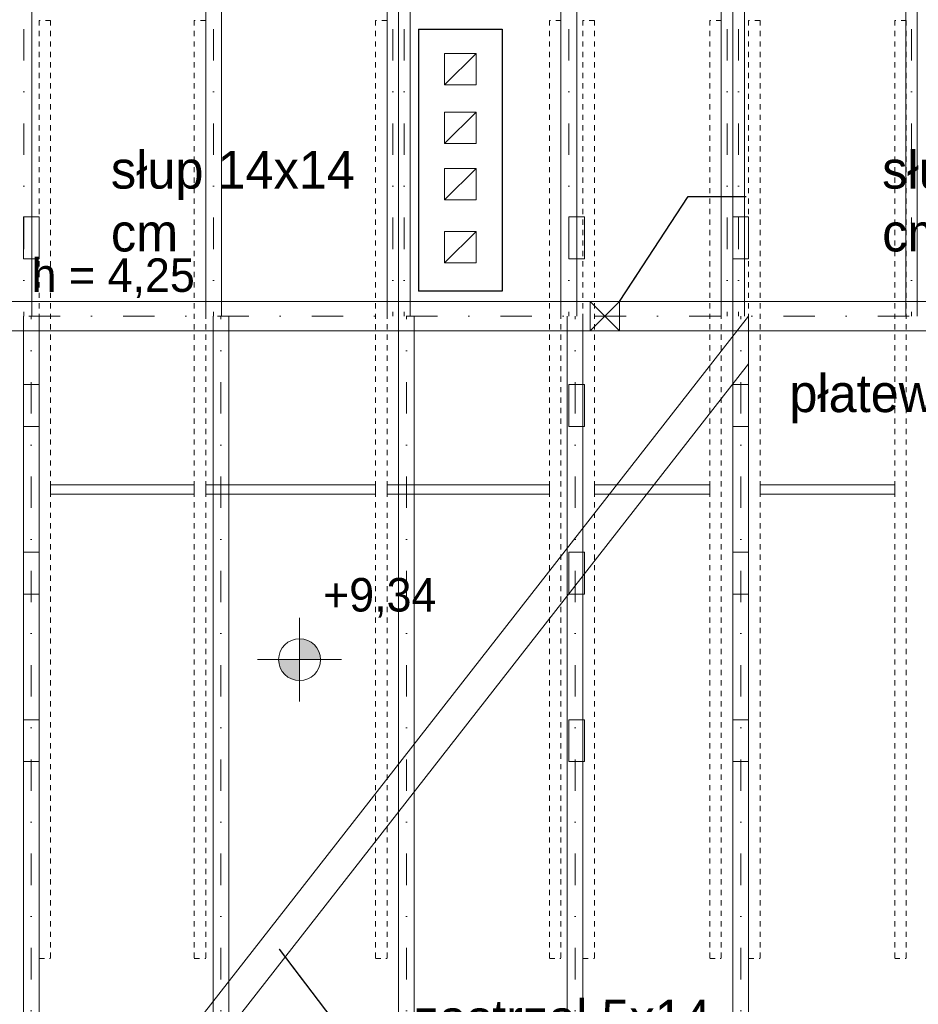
# Model space of a CAD drawing. Extents: x -613240 to -325500, y -25863 to 152403.
# Tile 240 of 254: x -428957 to -424670, y 137568 to 142268. Entities that reach past the tile are written whole.
import ezdxf

# ---------------------------------------------------------------- set-up
doc = ezdxf.new("R2010")
doc.units = 0
doc.header["$MEASUREMENT"] = 0
doc.linetypes.add('Dot & Dashed', pattern=[450, 150, -150, 0, -150])
doc.linetypes.add('Hidden Line', pattern=[50, 25, -25])
for name, color, linetype, lineweight in [('Arch konstrukcja dachu_Nr_Pióra__46', 5, 'Continuous', 13), ('INWENT KONST. DREWNIANA_Nr_Pióra__21', 7, 'Continuous', 9), ('INWENT OPISY_Nr_Pióra__21', 7, 'Continuous', 9), ('INWENT RZĘDNE_Nr_Pióra__21', 7, 'Continuous', 9), ('INWENT WYMIARY_Nr_Pióra__1', 7, 'Continuous', 25), ('INWENT.ŚCIANY_Nr_Pióra__1', 7, 'Continuous', 25), ('Istniejące kominy_Nr_Pióra__21', 7, 'Continuous', 9)]:
    doc.layers.add(name, color=color, linetype=linetype, lineweight=lineweight)
doc.layers.add('INWENT KONST. DREWNIANA_Nr_Pióra__2', color=7, linetype='Continuous', lineweight=13, true_color=0x7f7f7f)
doc.layers.add('INWENT RZĘDNE', color=7, linetype='Continuous')
doc.styles.add('GENERATED_STYLE_2', font='txt')
doc.styles.add('GENERATED_STYLE_4', font='txt')
doc.dimstyles.new('GENERATED_STYLE__8', dxfattribs={"dimtxt": 0.18, "dimasz": 182.4, "dimexe": 0.18, "dimexo": 0.0625, "dimgap": 0.09, "dimtad": 0, "dimtih": 1, "dimtoh": 1, "dimdec": 4, "dimzin": 0, "dimdsep": 46, "dimcen": 0.09, "dimadec": 0, "dimazin": 0, "dimtfac": 1, "dimtdec": 4, "dimtmove": 0, "dimatfit": 3, "dimldrblk": 'ARROWHEAD_5', "dimfxl": 0, "dimtolj": 1, "dimtzin": 0, "dimarcsym": 0})

# ---------------------------------------------------------------- blocks, each defined once
blk = doc.blocks.new('Koty wysokościowe_47', base_point=(-427622.1, 139213.3))
at = {"layer": 'INWENT RZĘDNE_Nr_Pióra__21', "linetype": 'Continuous'}
for points in [[(-427622.1, 139213.3), (-427522.1, 139213.3), (-427529.7, 139251.5), (-427551.3, 139284), (-427583.8, 139305.7), (-427622.1, 139313.3)], [(-427622.1, 139213.3), (-427722.1, 139213.3), (-427714.4, 139175), (-427692.8, 139142.6), (-427660.3, 139120.9), (-427622.1, 139113.3)]]:
    blk.add_hatch(color=256, dxfattribs=at).paths.add_polyline_path(points, flags=0)
for p, q in [((-427622.1, 139013.3), (-427622.1, 139413.3)), ((-427822.1, 139213.3), (-427422.1, 139213.3))]:
    blk.add_line(p, q, dxfattribs=at)
blk.add_circle((-427622.1, 139213.3), 100, dxfattribs=at)
at = {"layer": 'INWENT RZĘDNE_Nr_Pióra__21', "insert": (-427510.3, 139413.3), "char_height": 160, "attachment_point": 7, "style": 'GENERATED_STYLE_2'}
blk.add_mtext('{+9,34}', dxfattribs=at)
blk = doc.blocks.new('ARROWHEAD_5')
at = {"color": 0, "linetype": 'Continuous', "lineweight": 0}
blk.add_line((0, 0), (-1, 0), dxfattribs=at)
blk.add_solid([(-1, 0.2679), (0, 0), (-1, -0.2679), (-1, 0.2679)], dxfattribs=at)

msp = doc.modelspace()

# ---------------------------------------------------------------- linework, layer by layer
at = {"layer": 'Arch konstrukcja dachu_Nr_Pióra__46', "linetype": 'Continuous'}
for p, q in [((-428864.9, 141326.5), (-428939.9, 141326.5)), ((-428939.9, 141326.5), (-428939.9, 141126.5)), ((-428864.9, 141126.5), (-428864.9, 141326.5)), ((-426262.4, 141326.5), (-426337.4, 141326.5)), ((-426337.4, 141326.5), (-426337.4, 141126.5)), ((-426262.4, 141126.5), (-426262.4, 141326.5)), ((-425479.9, 141326.5), (-425554.9, 141326.5)), ((-425554.9, 141326.5), (-425554.9, 141126.5)), ((-425479.9, 141126.5), (-425479.9, 141326.5)), ((-428939.9, 141126.5), (-428864.9, 141126.5)), ((-426337.4, 141126.5), (-426262.4, 141126.5)), ((-425554.9, 141126.5), (-425479.9, 141126.5)), ((-428864.9, 140526.5), (-428939.9, 140526.5)), ((-428939.9, 140526.5), (-428939.9, 140326.5)), ((-428864.9, 140326.5), (-428864.9, 140526.5)), ((-426262.4, 140526.5), (-426337.4, 140526.5)), ((-426337.4, 140526.5), (-426337.4, 140326.5)), ((-426262.4, 140326.5), (-426262.4, 140526.5)), ((-425479.9, 140526.5), (-425554.9, 140526.5)), ((-425554.9, 140526.5), (-425554.9, 140326.5)), ((-425479.9, 140326.5), (-425479.9, 140526.5)), ((-428939.9, 140326.5), (-428864.9, 140326.5)), ((-426337.4, 140326.5), (-426262.4, 140326.5)), ((-425554.9, 140326.5), (-425479.9, 140326.5)), ((-428809.9, 140003.2), (-428809.9, 140048.2)), ((-428809.9, 140048.2), (-428124.9, 140048.2)), ((-428124.9, 140048.2), (-428124.9, 140003.2)), ((-428069.9, 140003.2), (-428069.9, 140048.2)), ((-428069.9, 140048.2), (-427259.9, 140048.2)), ((-427259.9, 140048.2), (-427259.9, 140003.2)), ((-427204.9, 140003.2), (-427204.9, 140048.2)), ((-427204.9, 140048.2), (-426429.9, 140048.2)), ((-426429.9, 140048.2), (-426429.9, 140003.2)), ((-426214.9, 140003.2), (-426214.9, 140048.2)), ((-426214.9, 140048.2), (-425664.9, 140048.2)), ((-425664.9, 140048.2), (-425664.9, 140003.2)), ((-425424.9, 140003.2), (-425424.9, 140048.2)), ((-425424.9, 140048.2), (-424782.4, 140048.2)), ((-424782.4, 140048.2), (-424782.4, 140003.2)), ((-428124.9, 140003.2), (-428809.9, 140003.2)), ((-427259.9, 140003.2), (-428069.9, 140003.2)), ((-426429.9, 140003.2), (-427204.9, 140003.2)), ((-425664.9, 140003.2), (-426214.9, 140003.2)), ((-424782.4, 140003.2), (-425424.9, 140003.2)), ((-428864.9, 139726.5), (-428939.9, 139726.5)), ((-428939.9, 139726.5), (-428939.9, 139526.5)), ((-428864.9, 139526.5), (-428864.9, 139726.5)), ((-426262.4, 139726.5), (-426337.4, 139726.5)), ((-426337.4, 139726.5), (-426337.4, 139526.5)), ((-426262.4, 139526.5), (-426262.4, 139726.5)), ((-425479.9, 139726.5), (-425554.9, 139726.5)), ((-425554.9, 139726.5), (-425554.9, 139526.5)), ((-425479.9, 139526.5), (-425479.9, 139726.5)), ((-428939.9, 139526.5), (-428864.9, 139526.5)), ((-426337.4, 139526.5), (-426262.4, 139526.5)), ((-425554.9, 139526.5), (-425479.9, 139526.5)), ((-428864.9, 138926.5), (-428939.9, 138926.5)), ((-428939.9, 138926.5), (-428939.9, 138726.5)), ((-428864.9, 138726.5), (-428864.9, 138926.5)), ((-426262.4, 138926.5), (-426337.4, 138926.5)), ((-426337.4, 138926.5), (-426337.4, 138726.5)), ((-426262.4, 138726.5), (-426262.4, 138926.5)), ((-425479.9, 138926.5), (-425554.9, 138926.5)), ((-425554.9, 138926.5), (-425554.9, 138726.5)), ((-425479.9, 138726.5), (-425479.9, 138926.5)), ((-428939.9, 138726.5), (-428864.9, 138726.5)), ((-426337.4, 138726.5), (-426262.4, 138726.5)), ((-425554.9, 138726.5), (-425479.9, 138726.5))]:
    msp.add_line(p, q, dxfattribs=at)
at = {"layer": 'INWENT KONST. DREWNIANA_Nr_Pióra__2', "linetype": 'Continuous'}
for p, q in [((-428899.9, 143382.6), (-428899.9, 140852.6)), ((-428069.9, 143382.6), (-428069.9, 140852.6)), ((-427994.9, 143382.6), (-427994.9, 140852.6)), ((-427204.9, 143382.6), (-427204.9, 140852.6)), ((-427149.9, 143382.6), (-427149.9, 140852.6)), ((-427149.9, 143382.6), (-427149.9, 140852.6)), ((-427094.9, 143382.6), (-427094.9, 140852.6)), ((-426374.9, 143382.6), (-426374.9, 140852.6)), ((-426299.9, 143382.6), (-426299.9, 140852.6)), ((-425609.9, 143382.6), (-425609.9, 140852.6)), ((-425554.9, 143382.6), (-425554.9, 140852.6)), ((-425554.9, 143382.6), (-425554.9, 140852.6)), ((-425499.9, 143382.6), (-425499.9, 140852.6)), ((-424729.9, 143382.6), (-424729.9, 140852.6)), ((-424674.9, 143382.6), (-424674.9, 140852.6)), ((-424674.9, 143382.6), (-424674.9, 140852.6)), ((-414324.9, 140922.6), (-430714.9, 140922.6)), ((-429909.9, 135180.1), (-425479.9, 140852.6)), ((-428939.9, 134952.6), (-428939.9, 140852.6)), ((-428864.9, 134952.6), (-428864.9, 140852.6)), ((-428034.9, 134952.6), (-428034.9, 140852.6)), ((-427959.9, 134952.6), (-427959.9, 140852.6)), ((-427149.9, 134952.6), (-427149.9, 140852.6)), ((-427074.9, 134952.6), (-427074.9, 140852.6)), ((-426344.9, 134952.6), (-426344.9, 140852.6)), ((-426269.9, 134952.6), (-426269.9, 140852.6)), ((-425554.9, 134952.6), (-425554.9, 140852.6)), ((-425479.9, 134952.6), (-425479.9, 140852.6)), ((-414324.9, 140782.6), (-430714.9, 140782.6)), ((-429909.9, 134952.6), (-425479.9, 140625.1))]:
    msp.add_line(p, q, dxfattribs=at)
at = {"layer": 'INWENT KONST. DREWNIANA_Nr_Pióra__2', "linetype": 'Hidden Line'}
for p, q in [((-428809.9, 142264.8), (-428864.9, 142264.8)), ((-428864.9, 142264.8), (-428864.9, 137786.5)), ((-428809.9, 142264.8), (-428809.9, 137786.5)), ((-428069.9, 142264.8), (-428124.9, 142264.8)), ((-428124.9, 142264.8), (-428124.9, 137786.5)), ((-428069.9, 142264.8), (-428069.9, 137786.5)), ((-427204.9, 142264.8), (-427259.9, 142264.8)), ((-427259.9, 142264.8), (-427259.9, 137786.5)), ((-427204.9, 142264.8), (-427204.9, 137786.5)), ((-426374.9, 142264.8), (-426429.9, 142264.8)), ((-426429.9, 142264.8), (-426429.9, 137786.5)), ((-426374.9, 142264.8), (-426374.9, 137786.5)), ((-426214.9, 142264.8), (-426269.9, 142264.8)), ((-426269.9, 142264.8), (-426269.9, 137786.5)), ((-426214.9, 142264.8), (-426214.9, 137786.5)), ((-425609.9, 142264.8), (-425664.9, 142264.8)), ((-425664.9, 142264.8), (-425664.9, 137786.5)), ((-425609.9, 142264.8), (-425609.9, 137786.5)), ((-425424.9, 142264.8), (-425479.9, 142264.8)), ((-425479.9, 142264.8), (-425479.9, 137786.5)), ((-425424.9, 142264.8), (-425424.9, 137786.5)), ((-424727.4, 142264.8), (-424782.4, 142264.8)), ((-424782.4, 142264.8), (-424782.4, 137786.5)), ((-424727.4, 142264.8), (-424727.4, 137786.5)), ((-428864.9, 137786.5), (-428809.9, 137786.5)), ((-428124.9, 137786.5), (-428069.9, 137786.5)), ((-427259.9, 137786.5), (-427204.9, 137786.5)), ((-426429.9, 137786.5), (-426374.9, 137786.5)), ((-426269.9, 137786.5), (-426214.9, 137786.5)), ((-425664.9, 137786.5), (-425609.9, 137786.5)), ((-425479.9, 137786.5), (-425424.9, 137786.5)), ((-424782.4, 137786.5), (-424727.4, 137786.5))]:
    msp.add_line(p, q, dxfattribs=at)
at = {"layer": 'INWENT KONST. DREWNIANA_Nr_Pióra__21', "linetype": 'Dot & Dashed'}
for p, q in [((-428937.4, 145374.2), (-428937.4, 140852.6)), ((-428032.4, 145374.2), (-428032.4, 140852.6)), ((-427177.4, 145374.2), (-427177.4, 140852.6)), ((-427122.4, 145374.2), (-427122.4, 140852.6)), ((-426337.4, 145374.2), (-426337.4, 140852.6)), ((-425582.4, 145374.2), (-425582.4, 140852.6)), ((-425527.4, 145374.2), (-425527.4, 140852.6)), ((-424702.4, 145374.2), (-424702.4, 140852.6)), ((-430714.9, 140852.6), (-414324.9, 140852.6)), ((-428902.4, 130485.7), (-428902.4, 140852.6)), ((-427997.4, 130485.7), (-427997.4, 140852.6)), ((-427112.4, 130485.7), (-427112.4, 140852.6)), ((-426307.4, 130485.7), (-426307.4, 140852.6)), ((-425517.4, 130485.7), (-425517.4, 140852.6))]:
    msp.add_line(p, q, dxfattribs=at)
at = {"layer": 'INWENT KONST. DREWNIANA_Nr_Pióra__21', "linetype": 'Continuous'}
for p, q in [((-426234.9, 140922.6), (-426234.9, 140782.6)), ((-426094.9, 140922.6), (-426234.9, 140922.6)), ((-426094.9, 140782.6), (-426234.9, 140922.6)), ((-426234.9, 140782.6), (-426094.9, 140922.6)), ((-426094.9, 140782.6), (-426094.9, 140922.6)), ((-426234.9, 140782.6), (-426094.9, 140782.6))]:
    msp.add_line(p, q, dxfattribs=at)
at = {"layer": 'INWENT.ŚCIANY_Nr_Pióra__1', "linetype": 'Continuous'}
for p, q in [((-427054.9, 142222.6), (-427054.9, 140972.6)), ((-427054.9, 142222.6), (-426654.9, 142222.6)), ((-426654.9, 142222.6), (-426654.9, 140972.6)), ((-426654.9, 140972.6), (-427054.9, 140972.6))]:
    msp.add_line(p, q, dxfattribs=at)
at = {"layer": 'Istniejące kominy_Nr_Pióra__21', "linetype": 'Continuous'}
for p, q in [((-426929.9, 141957.6), (-426929.9, 142107.6)), ((-426929.9, 142107.6), (-426779.9, 142107.6)), ((-426929.9, 141957.6), (-426779.9, 142107.6)), ((-426779.9, 142107.6), (-426779.9, 141957.6)), ((-426779.9, 141957.6), (-426929.9, 141957.6)), ((-426929.9, 141677.6), (-426929.9, 141827.6)), ((-426929.9, 141827.6), (-426779.9, 141827.6)), ((-426929.9, 141677.6), (-426779.9, 141827.6)), ((-426779.9, 141827.6), (-426779.9, 141677.6)), ((-426779.9, 141677.6), (-426929.9, 141677.6)), ((-426929.9, 141407.6), (-426929.9, 141557.6)), ((-426929.9, 141557.6), (-426779.9, 141557.6)), ((-426929.9, 141407.6), (-426779.9, 141557.6)), ((-426779.9, 141557.6), (-426779.9, 141407.6)), ((-426779.9, 141407.6), (-426929.9, 141407.6)), ((-426929.9, 141107.6), (-426929.9, 141257.6)), ((-426929.9, 141257.6), (-426779.9, 141257.6)), ((-426929.9, 141107.6), (-426779.9, 141257.6)), ((-426779.9, 141257.6), (-426779.9, 141107.6)), ((-426779.9, 141107.6), (-426929.9, 141107.6))]:
    msp.add_line(p, q, dxfattribs=at)

# ---------------------------------------------------------------- block references
at = {"layer": 'INWENT RZĘDNE'}
msp.add_blockref('Koty wysokościowe_47', (-427622.1, 139213.3), dxfattribs=at)

# ---------------------------------------------------------------- texts
at = {"layer": 'INWENT OPISY_Nr_Pióra__21', "linetype": 'Continuous', "char_height": 180, "style": 'GENERATED_STYLE_4'}
for s, insert, width, attachment_point in [('{słup 14x14 cm}', (-428522.2, 141400.6), 1340.05, 4), ('{słup 14x14 cm}', (-424842.2, 141400.6), 1340.05, 4), ('{płatew 14x20 cm}', (-423866.6, 140333.7), 1558.59, 6), ('{zastrzał 5x14 cm}', (-427077.9, 137348.8), 1561.98, 4)]:
    msp.add_mtext(s, dxfattribs=dict(at, insert=insert, width=width, attachment_point=attachment_point))
at = {"layer": 'INWENT WYMIARY_Nr_Pióra__1', "linetype": 'Continuous', "insert": (-428511.5, 140939.2), "char_height": 160, "attachment_point": 8, "style": 'GENERATED_STYLE_2'}
msp.add_mtext('{h = 4,25}', dxfattribs=at)

# ---------------------------------------------------------------- leaders
at = {"layer": 'INWENT OPISY_Nr_Pióra__21', "linetype": 'Continuous', "annotation_type": 0, "has_hookline": 1}
for points, hookline_direction, text_width in [([(-426094.9, 140922.6), (-425768.3, 141424.5), (-425491.4, 141424.5)], 1, 762.9), ([(-423183.7, 140852.6), (-423259, 140333.7), (-423866.5, 140333.7)], 1, 1337.1), ([(-427719.7, 137832), (-427351.4, 137348.8), (-427078, 137348.8)], 0, 1191.4)]:
    msp.add_leader(points, dimstyle='GENERATED_STYLE__8', dxfattribs=dict(at, hookline_direction=hookline_direction, text_width=text_width))

doc.saveas('drawing.dxf')
